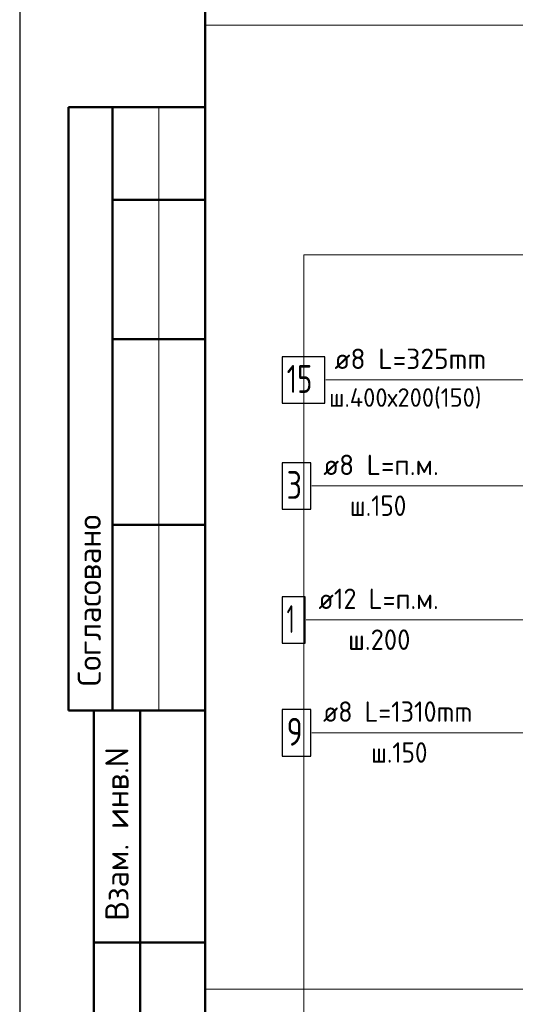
# Model space of a CAD drawing. Header units: millimetres. Extents: x 0 to 42000, y 0 to 29700.
# Tile 2 of 21: x 0 to 5342, y 5836 to 16440. Entities that reach past the tile are written whole.
import ezdxf

# ---------------------------------------------------------------- set-up
doc = ezdxf.new("R2010")
doc.units = ezdxf.units.MM
for name, color, linetype, lineweight in [('Standard', 7, 'Continuous', 25), ('Позиционная метка линия выноска', 7, 'Continuous', 13), ('Стена фоновая арматура У1', 7, 'Continuous', 18), ('Стена фоновая арматура Х1', 7, 'Continuous', 35), ('Стена фоновая затяжка С-обр.', 52, 'Continuous', 25)]:
    doc.layers.add(name, color=color, linetype=linetype, lineweight=lineweight)
doc.layers.add('Стена Хомут', color=7, linetype='Continuous', lineweight=25, true_color=0x6e3c1e)
doc.styles.add('ISOCPEUR', font='txt')

msp = doc.modelspace()

# ---------------------------------------------------------------- linework, layer by layer
at = {"layer": 'Standard', "color": 7, "linetype": 'Continuous', "lineweight": 25, "transparency": 33554687}
msp.add_line((2000, 29200), (2000, 1058), dxfattribs=at)
at = {"layer": 'Standard', "color": 7, "linetype": 'Continuous', "lineweight": 50, "transparency": 33554687}
for p, q in [((6, 15500), (0, 15500)), ((2000, 15500), (527, 15500)), ((527, 15500), (527, 9000)), ((527, 15500), (527, 9000)), ((1000, 15500), (1000, 9000)), ((2000, 14500), (1000, 14500)), ((2000, 13000), (1000, 13000)), ((2000, 11000), (1000, 11000)), ((0, 9000), (6, 9000)), ((527, 9000), (2000, 9000)), ((800, 500), (800, 9000)), ((800, 500), (800, 9000)), ((1300, 500), (1300, 9000)), ((800, 6500), (2000, 6500))]:
    msp.add_line(p, q, dxfattribs=at)
at = {"layer": 'Standard', "color": 7, "linetype": 'Continuous', "lineweight": 13, "transparency": 33554687}
msp.add_line((1500, 15500), (1500, 9000), dxfattribs=at)
at = {"layer": 'Standard', "color": 7, "linetype": 'Continuous', "lineweight": 25, "transparency": 33554687}
msp.add_lwpolyline([(0, 0), (42000, 0), (42000, 29700), (0, 29700), (0, 0)], close=True, dxfattribs=at)
at = {"layer": 'Standard', "color": 7, "linetype": 'Continuous', "lineweight": 50, "transparency": 33554687}
msp.add_lwpolyline([(2000, 29200), (41500, 29200), (41500, 500), (2000, 500), (2000, 29200)], close=True, dxfattribs=at)
at = {"layer": 'Standard', "color": 7, "linetype": 'Continuous', "lineweight": 13, "transparency": 33554687}
for points in [[(41500, 29200), (2000, 29200), (2000, 6000), (41500, 6000), (41500, 29200)], [(2000, 16381), (2000, 500), (23082, 500), (23082, 16381), (2000, 16381)]]:
    msp.add_lwpolyline(points, dxfattribs=at)
at = {"layer": 'Standard', "color": 254, "linetype": 'Continuous', "lineweight": 13, "true_color": 0xc4c4ff, "transparency": 33554687}
msp.add_lwpolyline([(3064, 5123), (9813, 5123), (9813, 13908), (3064, 13908), (3064, 5123)], dxfattribs=at)
at = {"layer": 'Позиционная метка линия выноска', "color": 7, "linetype": 'Continuous', "lineweight": 13, "transparency": 33554687}
msp.add_line((7297, 11419), (3148, 11419), dxfattribs=at)
for points in [[(3299, 12560), (6595, 12560), (6595, 13094)], [(3088, 9975), (6897, 9975), (7230, 10309)], [(3148, 8760), (8005, 8760), (8005, 7782)]]:
    msp.add_lwpolyline(points, dxfattribs=at)
at = {"layer": 'Стена фоновая арматура У1', "color": 7, "linetype": 'Continuous', "lineweight": 25, "transparency": 33554687}
msp.add_lwpolyline([(2828, 11169), (3138, 11169), (3138, 11669), (2828, 11669), (2828, 11169)], dxfattribs=at)
at = {"layer": 'Стена фоновая арматура Х1', "color": 7, "linetype": 'Continuous', "lineweight": 25, "transparency": 33554687}
msp.add_lwpolyline([(2828, 9725), (3078, 9725), (3078, 10225), (2828, 10225), (2828, 9725)], dxfattribs=at)
at = {"layer": 'Стена фоновая затяжка С-обр.', "color": 7, "linetype": 'Continuous', "lineweight": 25, "transparency": 33554687}
msp.add_lwpolyline([(2828, 12310), (3288, 12310), (3288, 12810), (2828, 12810), (2828, 12310)], dxfattribs=at)
at = {"layer": 'Стена Хомут', "color": 7, "linetype": 'Continuous', "lineweight": 25, "transparency": 33554687}
msp.add_lwpolyline([(2828, 8510), (3138, 8510), (3138, 9010), (2828, 9010), (2828, 8510)], dxfattribs=at)

# ---------------------------------------------------------------- texts
at = {"layer": 'Standard', "color": 7, "linetype": 'Continuous', "lineweight": 18, "transparency": 33554687, "insert": (3335, 12251), "char_height": 200, "width": 1874.49, "attachment_point": 7, "style": 'ISOCPEUR'}
msp.add_mtext('\\W0.96;ш.400х200(150)', dxfattribs=at)
at = {"layer": 'Standard', "color": 7, "linetype": 'Continuous', "lineweight": 50, "transparency": 33554687, "char_height": 250, "attachment_point": 7, "rotation": 90, "style": 'ISOCPEUR'}
for s, insert, width in [('\\A1;{\\fISOCPEUR|i0|b0;\\H250.000000;\\W1.000000;\\C7;Согласовано}\\P', (875, 9261), 2071.88), ('\\A1;{\\fISOCPEUR|i0|b0;\\H250.000000;\\W1.000000;\\C7;Взам. инв.N}\\P', (1173, 6736), 1909.1)]:
    msp.add_mtext(s, dxfattribs=dict(at, insert=insert, width=width))
at = {"layer": 'Стена фоновая арматура У1', "color": 7, "linetype": 'Continuous', "lineweight": 13, "transparency": 33554687, "attachment_point": 7, "style": 'ISOCPEUR'}
for s, insert, char_height, width in [('\\W0.97;ø8 L=п.м. ', (3273, 11536), 220, 1491.87), ('\\W0.78;3', (2878, 11279), 300, 326.41), ('\\W0.90;ш.150 ', (3559, 11096), 220, 912.9)]:
    msp.add_mtext(s, dxfattribs=dict(at, insert=insert, char_height=char_height, width=width))
at = {"layer": 'Стена фоновая арматура Х1', "color": 7, "linetype": 'Continuous', "lineweight": 13, "transparency": 33554687, "attachment_point": 7, "style": 'ISOCPEUR'}
for s, insert, char_height, width in [('\\W0.94;ø12 L=п.м. ', (3221, 10093), 220, 1599.15), ('\\W0.56;1', (2878, 9835), 300, 233.33), ('\\W0.95;ш.200 ', (3540, 9653), 220, 962.13)]:
    msp.add_mtext(s, dxfattribs=dict(at, insert=insert, char_height=char_height, width=width))
at = {"layer": 'Стена фоновая затяжка С-обр.', "color": 7, "linetype": 'Continuous', "lineweight": 13, "transparency": 33554687, "attachment_point": 7, "style": 'ISOCPEUR'}
for s, insert, char_height, width in [('\\W0.98;ø8 L=325mm ', (3393, 12678), 220, 1888.52), ('\\W0.75;15', (2878, 12421), 300, 472.28)]:
    msp.add_mtext(s, dxfattribs=dict(at, insert=insert, char_height=char_height, width=width))
at = {"layer": 'Стена Хомут', "color": 7, "linetype": 'Continuous', "lineweight": 13, "transparency": 33554687, "attachment_point": 7, "style": 'ISOCPEUR'}
for s, insert, char_height, width in [('\\W0.93;ø8 L=1310mm ', (3270, 8878), 220, 1949.98), ('\\W0.78;9', (2878, 8621), 300, 326.41), ('\\W0.90;ш.150 ', (3787, 8438), 220, 912.91)]:
    msp.add_mtext(s, dxfattribs=dict(at, insert=insert, char_height=char_height, width=width))

doc.saveas('drawing.dxf')
